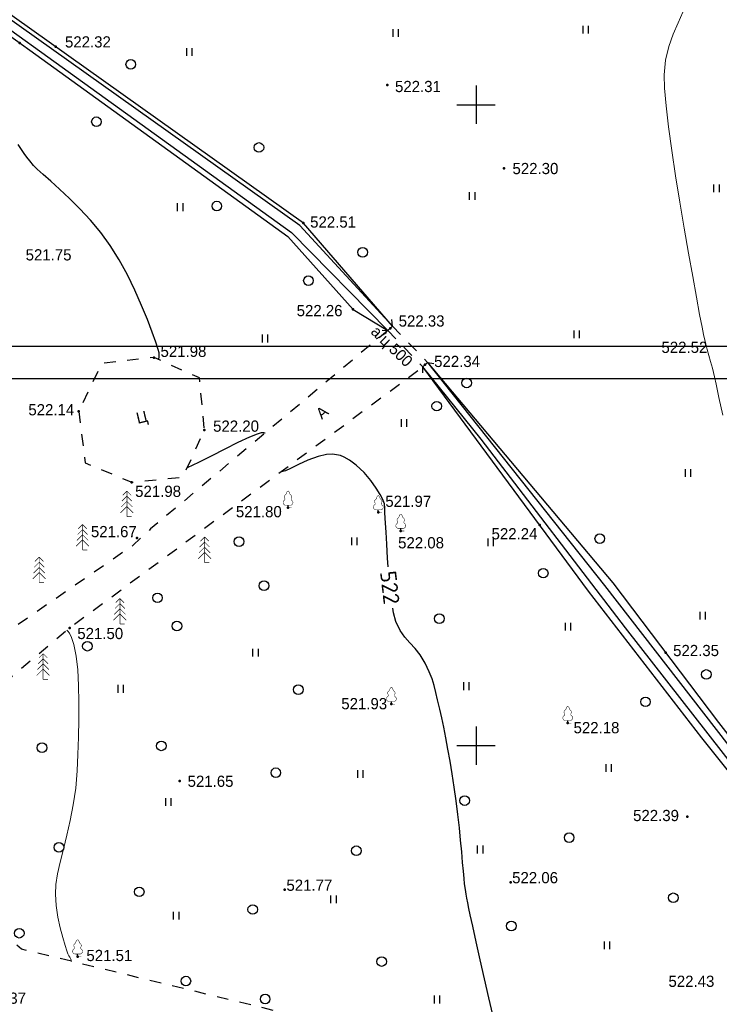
# Model space of a CAD drawing. Header units: millimetres. Extents: x -1128748 to 3035412, y -2195448 to -435774.
# Tile 72 of 160: x 491382 to 545966, y -1458891 to -1382078. Entities that reach past the tile are written whole.
import ezdxf

# ---------------------------------------------------------------- set-up
doc = ezdxf.new("R2010")
doc.units = ezdxf.units.MM
doc.linetypes.add('Д_ТРОТ_ТРУБА', pattern=[3, 1.5, -1.5])
doc.linetypes.add('ДОРОГИ_СТРОЯЩ', pattern=[9, 8, -1])
for name, color, linetype in [('(001) Сетка', 92, 'Continuous'), ('(004) Точки рельефа', 7, 'Continuous'), ('(017) Канализация', 22, 'KANALIS_K_1'), ('(022) Возд. Линии', 7, 'Continuous'), ('(025) Дорога', 7, 'Continuous'), ('(027) Гидрография', 7, 'Continuous'), ('(028) Гидротехн.', 7, 'Continuous'), ('(031) Горизонтали', 42, 'Continuous'), ('(036) Растительность', 7, 'Continuous'), ('(038) Деревья', 7, 'Continuous'), ('C-TOPO-MAJR', 9, 'Continuous')]:
    doc.layers.add(name, color=color, linetype=linetype)
doc.layers.add('(032) Горизонтали утолщенные', color=32, linetype='Continuous', lineweight=30)
doc.styles.add('BM-431', font='txt')
doc.styles.add('D-431', font='txt')
doc.styles.get("Standard").update_dxf_attribs({"font": 'arial.ttf'})
doc.styles.add('СПДС', font='isocpeur.ttf')
doc.linetypes.add('KANALIS_K_1', pattern='A,1,[">",Standard,S=1.8,R=0,X=-0.9,Y=-0.9],3,-1,["К",Standard,S=1.8,R=0,X=-0.9,Y=-0.9],-1,10', length=16)
doc.linetypes.add('ОТКОСЫ_НЕУКР', pattern='A,0.5,["|",Standard,S=1.2,R=0,X=0,Y=-1.2],1,["|",Standard,S=0.5,R=0,X=0,Y=-0.5],0.5', length=2)
doc.linetypes.add('ОТКОСЫ_НЕУКР1', pattern='A,0.5,["|",Standard,S=-1.2,R=0,X=0,Y=1.2],1,["|",Standard,S=-0.5,R=0,X=0,Y=0.5],0.5', length=2)

# ---------------------------------------------------------------- blocks, each defined once
blk = doc.blocks.new('d')
at = {"layer": '(038) Деревья'}
blk.add_ellipse((0, 0), major_axis=(0.265, 0.265), ratio=1, start_param=5.497787, end_param=11.780972, dxfattribs=at)
blk = doc.blocks.new('ell')
at = {"const_width": 0.05}
for points in [[(0, 1.6), (-0.386, 1.214)], [(0, 2), (-0.329, 1.671)], [(0, 0), (0, 2)], [(0, 2), (0.329, 1.671)], [(0, 1.6), (0.386, 1.214)], [(0, 0.8), (-0.5, 0.3)], [(0, 1.2), (-0.443, 0.757)], [(0, 1.2), (0.443, 0.757)], [(0, 0.8), (0.5, 0.3)], [(0, 0), (0.375, 0)]]:
    blk.add_lwpolyline(points, dxfattribs=at)
blk = doc.blocks.new('I04010')
for p, q in [((-0.412273, 0.007146), (-0.412273, 1.207146)), ((0.387727, 1.207146), (0.387727, 0.007146))]:
    blk.add_line(p, q)
blk = doc.blocks.new('Setka')
at = {"layer": '(001) Сетка'}
for p, q in [((0, 1.5), (0, -1.5)), ((-1.5, 0), (1.5, 0))]:
    blk.add_line(p, q, dxfattribs=at)
blk = doc.blocks.new('karagach')
at = {"const_width": 0.05}
for points in [[(-0.42, 0.75, 0.383603), (-0.34, 1, 0.352912)], [(-0.28, 1.35, 0.430853), (-0.34, 1, 0.548276)], [(-0.28, 1.35, 0.181567), (-0.16, 1.55, 0.303004)], [(0, 1.75, 0.246034), (-0.16, 1.55, 0.489079)], [(0, 1.75, -0.246034), (0.16, 1.55, -0.489079)], [(0.28, 1.35, -0.181567), (0.16, 1.55, -0.303004)], [(0.28, 1.35, -0.430853), (0.34, 1, -0.548276)], [(0.42, 0.75, -0.383603), (0.34, 1, -0.352912)], [(-0.42, 0.75, 0.626949), (-0.29, 0.27, 0.702465)], [(0.42, 0.75, -0.626949), (0.29, 0.27, -0.702465)]]:
    blk.add_lwpolyline(points, format="xyb", dxfattribs=at)
for points in [[(0, 0.27), (-0.29, 0.27)], [(0, 0), (0, 0.27)], [(0, 0.27), (0.29, 0.27)], [(0, 0), (0.38, 0)]]:
    blk.add_lwpolyline(points, dxfattribs=at)
blk.add_lwpolyline([(0, 0), (0, 0.27)])
blk = doc.blocks.new('karagach-flat-19-flat-1')
at = {"layer": '(038) Деревья', "const_width": 0.0375}
for points in [[(-0.315, 0.559, 0.383603), (-0.255, 0.753, 0.352912)], [(-0.208, 1.009, 0.430853), (-0.255, 0.753, 0.548276)], [(-0.208, 1.009, 0.181567), (-0.117, 1.159, 0.303004)], [(0, 1.312, 0.246034), (-0.117, 1.159, 0.489079)], [(0, 1.312, -0.246034), (0.117, 1.159, -0.489079)], [(0.208, 1.009, -0.181567), (0.117, 1.159, -0.303004)], [(0.208, 1.009, -0.430853), (0.255, 0.753, -0.548276)], [(0.315, 0.559, -0.383603), (0.255, 0.753, -0.352912)], [(-0.315, 0.559, 0.626949), (-0.218, 0.206, 0.702465)], [(0.315, 0.559, -0.626949), (0.218, 0.206, -0.702465)]]:
    blk.add_lwpolyline(points, format="xyb", dxfattribs=at)
for points in [[(0, 0.206), (-0.218, 0.206)], [(0, 0), (0, 0.206)], [(0, 0.206), (0.218, 0.206)], [(0, 0), (0.281, 0)]]:
    blk.add_lwpolyline(points, dxfattribs=at)
at = {"layer": '(038) Деревья'}
blk.add_lwpolyline([(0, 0), (0, 0.206)], dxfattribs=at)
blk = doc.blocks.new('karagach-flat-9-flat-1-flat-1')
at = {"layer": '(038) Деревья', "const_width": 0.0375}
for points in [[(-0.315, 0.559, 0.383603), (-0.255, 0.753, 0.352912)], [(-0.208, 1.009, 0.430853), (-0.255, 0.753, 0.548276)], [(-0.208, 1.009, 0.181567), (-0.117, 1.159, 0.303004)], [(0, 1.312, 0.246034), (-0.117, 1.159, 0.489079)], [(0, 1.312, -0.246034), (0.117, 1.159, -0.489079)], [(0.208, 1.009, -0.181567), (0.117, 1.159, -0.303004)], [(0.208, 1.009, -0.430853), (0.255, 0.753, -0.548276)], [(0.315, 0.559, -0.383603), (0.255, 0.753, -0.352912)], [(-0.315, 0.559, 0.626949), (-0.218, 0.206, 0.702465)], [(0.315, 0.559, -0.626949), (0.218, 0.206, -0.702465)]]:
    blk.add_lwpolyline(points, format="xyb", dxfattribs=at)
for points in [[(0, 0.206), (-0.218, 0.206)], [(0, 0), (0, 0.206)], [(0, 0.206), (0.218, 0.206)], [(0, 0), (0.281, 0)]]:
    blk.add_lwpolyline(points, dxfattribs=at)
at = {"layer": '(038) Деревья'}
blk.add_lwpolyline([(0, 0), (0, 0.206)], dxfattribs=at)
blk = doc.blocks.new('ell-flat-21-flat-1')
at = {"layer": '(038) Деревья', "const_width": 0.05}
for points in [[(0, 1.6), (-0.386, 1.214)], [(0, 2), (-0.329, 1.671)], [(0, 0), (0, 2)], [(0, 2), (0.329, 1.671)], [(0, 1.6), (0.386, 1.214)], [(0, 0.8), (-0.5, 0.3)], [(0, 1.2), (-0.443, 0.757)], [(0, 1.2), (0.443, 0.757)], [(0, 0.8), (0.5, 0.3)], [(0, 0), (0.375, 0)]]:
    blk.add_lwpolyline(points, dxfattribs=at)
blk = doc.blocks.new('ell-flat-20-flat-1')
at = {"layer": '(038) Деревья', "const_width": 0.05}
for points in [[(0, 1.6), (-0.386, 1.214)], [(0, 2), (-0.329, 1.671)], [(0, 0), (0, 2)], [(0, 2), (0.329, 1.671)], [(0, 1.6), (0.386, 1.214)], [(0, 0.8), (-0.5, 0.3)], [(0, 1.2), (-0.443, 0.757)], [(0, 1.2), (0.443, 0.757)], [(0, 0.8), (0.5, 0.3)], [(0, 0), (0.375, 0)]]:
    blk.add_lwpolyline(points, dxfattribs=at)
blk = doc.blocks.new('ell-flat-19-flat-1')
at = {"layer": '(038) Деревья', "const_width": 0.05}
for points in [[(0, 1.6), (-0.386, 1.214)], [(0, 2), (-0.329, 1.671)], [(0, 0), (0, 2)], [(0, 2), (0.329, 1.671)], [(0, 1.6), (0.386, 1.214)], [(0, 0.8), (-0.5, 0.3)], [(0, 1.2), (-0.443, 0.757)], [(0, 1.2), (0.443, 0.757)], [(0, 0.8), (0.5, 0.3)], [(0, 0), (0.375, 0)]]:
    blk.add_lwpolyline(points, dxfattribs=at)
blk = doc.blocks.new('karagach-flat-8-flat-1')
at = {"layer": '(038) Деревья', "const_width": 0.0375}
for points in [[(-0.315, 0.559, 0.383603), (-0.255, 0.753, 0.352912)], [(-0.208, 1.009, 0.430853), (-0.255, 0.753, 0.548276)], [(-0.208, 1.009, 0.181567), (-0.117, 1.159, 0.303004)], [(0, 1.312, 0.246034), (-0.117, 1.159, 0.489079)], [(0, 1.312, -0.246034), (0.117, 1.159, -0.489079)], [(0.208, 1.009, -0.181567), (0.117, 1.159, -0.303004)], [(0.208, 1.009, -0.430853), (0.255, 0.753, -0.548276)], [(0.315, 0.559, -0.383603), (0.255, 0.753, -0.352912)], [(-0.315, 0.559, 0.626949), (-0.218, 0.206, 0.702465)], [(0.315, 0.559, -0.626949), (0.218, 0.206, -0.702465)]]:
    blk.add_lwpolyline(points, format="xyb", dxfattribs=at)
for points in [[(0, 0.206), (-0.218, 0.206)], [(0, 0), (0, 0.206)], [(0, 0.206), (0.218, 0.206)], [(0, 0), (0.281, 0)]]:
    blk.add_lwpolyline(points, dxfattribs=at)
at = {"layer": '(038) Деревья'}
blk.add_lwpolyline([(0, 0), (0, 0.206)], dxfattribs=at)
blk = doc.blocks.new('karagach-flat-7-flat-1')
at = {"layer": '(038) Деревья', "const_width": 0.0375}
for points in [[(-0.315, 0.559, 0.383603), (-0.255, 0.753, 0.352912)], [(-0.208, 1.009, 0.430853), (-0.255, 0.753, 0.548276)], [(-0.208, 1.009, 0.181567), (-0.117, 1.159, 0.303004)], [(0, 1.312, 0.246034), (-0.117, 1.159, 0.489079)], [(0, 1.312, -0.246034), (0.117, 1.159, -0.489079)], [(0.208, 1.009, -0.181567), (0.117, 1.159, -0.303004)], [(0.208, 1.009, -0.430853), (0.255, 0.753, -0.548276)], [(0.315, 0.559, -0.383603), (0.255, 0.753, -0.352912)], [(-0.315, 0.559, 0.626949), (-0.218, 0.206, 0.702465)], [(0.315, 0.559, -0.626949), (0.218, 0.206, -0.702465)]]:
    blk.add_lwpolyline(points, format="xyb", dxfattribs=at)
for points in [[(0, 0.206), (-0.218, 0.206)], [(0, 0), (0, 0.206)], [(0, 0.206), (0.218, 0.206)], [(0, 0), (0.281, 0)]]:
    blk.add_lwpolyline(points, dxfattribs=at)
at = {"layer": '(038) Деревья'}
blk.add_lwpolyline([(0, 0), (0, 0.206)], dxfattribs=at)
blk = doc.blocks.new('karagach-flat-6-flat-1')
at = {"layer": '(038) Деревья', "const_width": 0.0375}
for points in [[(-0.315, 0.559, 0.383603), (-0.255, 0.753, 0.352912)], [(-0.208, 1.009, 0.430853), (-0.255, 0.753, 0.548276)], [(-0.208, 1.009, 0.181567), (-0.117, 1.159, 0.303004)], [(0, 1.312, 0.246034), (-0.117, 1.159, 0.489079)], [(0, 1.312, -0.246034), (0.117, 1.159, -0.489079)], [(0.208, 1.009, -0.181567), (0.117, 1.159, -0.303004)], [(0.208, 1.009, -0.430853), (0.255, 0.753, -0.548276)], [(0.315, 0.559, -0.383603), (0.255, 0.753, -0.352912)], [(-0.315, 0.559, 0.626949), (-0.218, 0.206, 0.702465)], [(0.315, 0.559, -0.626949), (0.218, 0.206, -0.702465)]]:
    blk.add_lwpolyline(points, format="xyb", dxfattribs=at)
for points in [[(0, 0.206), (-0.218, 0.206)], [(0, 0), (0, 0.206)], [(0, 0.206), (0.218, 0.206)], [(0, 0), (0.281, 0)]]:
    blk.add_lwpolyline(points, dxfattribs=at)
at = {"layer": '(038) Деревья'}
blk.add_lwpolyline([(0, 0), (0, 0.206)], dxfattribs=at)
blk = doc.blocks.new('A$C05d28b1e')
at = {"layer": '(004) Точки рельефа', "color": 7, "linetype": 'ByBlock', "lineweight": -2}
for p in [(-1261, 142659), (1548, 142352), (27408, 139381), (36516, 132857), (20868, 128604), (24742, 121859), (27639, 120395), (9214, 118111), (30365, 117553), (3336, 113910), (13146, 112453), (7482, 108383), (19669, 106385), (26709, 106027), (28463, 104582), (39289, 105052), (7886, 104032), (2620, 97018), (49134, 95097), (27732, 91074), (41491, 89588), (11225, 85074), (50833, 82282), (37029, 77177), (19418, 76587), (3249, 71377)]:
    blk.add_point(p, dxfattribs=at)
at = {"layer": '(025) Дорога', "linetype": 'Д_ТРОТ_ТРУБА', "ltscale": 600, "flags": 128}
for points in [[(3336, 113910), (3854, 109888), (7482, 108383), (11477, 108791), (13146, 112453), (12756, 116514), (9214, 118111), (5112, 117638), (3336, 113910)], [(96975, 76152), (91663, 70018), (77743, 60511), (77407, 60141), (71543, 56980), (67628, 56398), (63649, 57538), (35933, 62943), (-1136, 71955), (-2270, 72968), (-11178, 84489), (-11295, 84899), (-11231, 85387), (2620, 97018), (30185, 117380)]]:
    blk.add_lwpolyline(points, dxfattribs=at)
at = {"layer": '(027) Гидрография', "color": 3, "ltscale": 600}
for points in [[(-33072, 174860), (-20984, 157389), (19936, 127856), (27459, 120222)], [(27819, 120568), (20596, 128411), (-20516, 157669), (-32739, 175082)], [(30545, 117726), (44356, 100325), (54063, 87824), (62828, 76792), (72012, 68319), (72714, 68122), (73131, 68177), (87601, 79281)], [(77407, 60141), (75517, 67269), (75191, 67595), (74497, 67553), (71085, 67532), (62130, 76350), (46008, 97015), (34748, 111736), (30185, 117380)]]:
    blk.add_lwpolyline(points, dxfattribs=at)
at = {"layer": '(028) Гидротехн.', "linetype": 'Д_ТРОТ_ТРУБА', "ltscale": 600}
for points in [[(27003, 120252), (27459, 120222), (27819, 120568), (27770, 121073)], [(27459, 120222), (30185, 117380)], [(27819, 120568), (30545, 117726)], [(30195, 116923), (30185, 117380), (30545, 117726), (31048, 117656)]]:
    blk.add_lwpolyline(points, dxfattribs=at)
at = {"layer": '(031) Горизонтали', "color": 42, "linetype": 'Continuous', "lineweight": 0, "ltscale": 600}
for points in [[(53583, 113616), (53289, 115003), (53069, 116029), (52941, 116616), (52783, 117270), (52639, 117798), (52501, 118263), (52366, 118729), (52228, 119258), (52081, 119914), (51968, 120486), (51781, 121473), (51533, 122806), (51239, 124418), (50915, 126240), (50575, 128203), (50235, 130239), (49908, 132280), (49610, 134257), (49356, 136102), (49160, 137746), (49038, 139121), (49004, 140158), (49117, 141318), (49376, 142368), (49725, 143328), (50108, 144220), (50467, 145065)], [(2776, 71004), (2720, 71168), (2640, 71323), (2568, 71443), (2498, 71601), (2422, 71813), (2278, 72249), (2092, 72864), (1895, 73615), (1714, 74459), (1579, 75352), (1518, 76252), (1560, 76991), (1695, 77824), (1897, 78746), (2144, 79752), (2411, 80836), (2676, 81994), (2915, 83221), (3103, 84511), (3218, 85859), (3278, 87142), (3327, 88490), (3356, 89863), (3359, 91221), (3329, 92524), (3258, 93733), (3138, 94809), (2964, 95710), (2779, 96280), (2612, 96606), (2486, 96770), (2418, 96835), (2410, 96841)]]:
    blk.add_lwpolyline(points, dxfattribs=at)
at = {"layer": '(032) Горизонтали утолщенные', "color": 32, "linetype": 'Continuous', "lineweight": 30, "ltscale": 600}
for points in [[(9589, 117942), (9589, 117944), (9627, 118180), (9609, 118467), (9533, 118742), (9349, 119303), (9068, 120096), (8696, 121070), (8244, 122173), (7720, 123354), (7132, 124560), (6490, 125740), (5802, 126842), (5056, 127860), (4256, 128817), (3433, 129704), (2620, 130513), (1849, 131235), (1151, 131863), (558, 132387), (102, 132799), (-186, 133091), (-482, 133454), (-708, 133750), (-905, 134028), (-1116, 134336), (-1382, 134723)], [(17880, 112212), (17870, 112216), (17792, 112238), (17735, 112245), (17579, 112228), (17251, 112133), (16666, 111898), (15759, 111475), (14734, 110964), (13676, 110426), (12671, 109922), (11808, 109517)]]:
    blk.add_lwpolyline(points, dxfattribs=at)
at = {"linetype": 'ОТКОСЫ_НЕУКР1', "ltscale": 600}
for points in [[(27819, 120568), (20868, 128604), (-20197, 157827), (-32113, 175279)], [(-33445, 174611), (-21276, 157105), (19660, 127559), (24742, 121859), (27459, 120222)]]:
    blk.add_lwpolyline(points, dxfattribs=at)
at = {"linetype": 'ОТКОСЫ_НЕУКР', "ltscale": 600}
for points in [[(30545, 117726), (45018, 100546), (53249, 89648), (63078, 76972), (72426, 68683), (72934, 68458), (76942, 71664), (87202, 79822)], [(77407, 60141), (74930, 66941), (73521, 66974), (70766, 66898), (61921, 75981), (51963, 88436), (43116, 99871), (30183, 117379)]]:
    blk.add_lwpolyline(points, dxfattribs=at)
at = {"layer": '(001) Сетка', "xscale": 1000, "yscale": 1000, "zscale": 1000}
for p in [(34335, 137831), (34335, 87831)]:
    blk.add_blockref('Setka', p, dxfattribs=at)
at = {"layer": '(022) Возд. Линии', "xscale": 1000, "yscale": 1000, "zscale": 1000}
for name, p in [('ell-flat-19-flat-1', (7094, 105692)), ('karagach-flat-7-flat-1', (19669, 106385)), ('karagach-flat-8-flat-1', (26709, 106027)), ('karagach-flat-6-flat-1', (28463, 104582)), ('ell-flat-20-flat-1', (3636, 103086)), ('ell-flat-21-flat-1', (253, 100536)), ('karagach-flat-9-flat-1-flat-1', (27732, 91074)), ('karagach-flat-19-flat-1', (41491, 89588))]:
    blk.add_blockref(name, p, dxfattribs=at)
at = {"layer": '(036) Растительность', "linetype": 'Continuous', "xscale": 500, "yscale": 500, "zscale": 500}
for p in [(28069, 143119), (42889, 143381), (11977, 141647), (53100, 130997), (34038, 130404), (11261, 129536), (17878, 119290), (42202, 119618), (28722, 112697), (50884, 108802), (24852, 103475), (35485, 103392), (52019, 97668), (41524, 96802), (17132, 94779), (6614, 91961), (33578, 92168), (44693, 85791), (25311, 85316), (10333, 83138), (34669, 79427), (23224, 75537), (10949, 74264), (44559, 71959), (31299, 67725)]:
    blk.add_blockref('I04010', p, dxfattribs=at)
at = {"layer": '(038) Деревья', "linetype": 'Continuous'}
for name, p, xscale, yscale, zscale in [('d', (7401, 140982), 1000, 1000, 1000), ('d', (4722, 136504), 1000, 1000, 1000), ('d', (17397, 134497), 1000, 1000, 1000), ('d', (14112, 129924), 1000, 1000, 1000), ('d', (25488, 126318), 1000, 1000, 1000), ('d', (21260, 124110), 1000, 1000, 1000), ('d', (33602, 116128), 1000, 1000, 1000), ('d', (31272, 114315), 1000, 1000, 1000), ('ell', (13160, 102113), 1000, 1000, 1000), ('d', (15844, 103747), 1000, 1000, 1000), ('d', (43990, 103981), 1000, 1000, 1000), ('d', (39578, 101289), 1000, 1000, 1000), ('d', (17794, 100311), 1000, 1000, 1000), ('ell', (6551, 97314), 1000, 1000, 1000), ('d', (9486, 99361), 1000, 1000, 1000), ('d', (31471, 97738), 1000, 1000, 1000), ('d', (11001, 97165), 1000, 1000, 1000), ('d', (4017, 95588), 1000, 1000, 1000), ('ell', (562, 93008), 1000, 1000, 1000), ('d', (52300, 93385), 1000, 1000, 1000), ('d', (20473, 92203), 1000, 1000, 1000), ('d', (47558, 91249), 1000, 1000, 1000), ('d', (476, 87670), 1000, 1000, 1000), ('d', (9779, 87813), 1000, 1000, 1000), ('d', (18718, 85718), 1000, 1000, 1000), ('d', (33453, 83546), 1000, 1000, 1000), ('d', (41605, 80655), 1000, 1000, 1000), ('d', (1794, 79898), 1000, 1000, 1000), ('d', (25002, 79633), 1000, 1000, 1000), ('d', (8058, 76429), 1000, 1000, 1000), ('d', (49730, 75963), 1000, 1000, 1000), ('d', (16915, 75048), 1000, 1000, 1000), ('d', (37087, 73764), 1000, 1000, 1000), ('d', (-1300, 73198), 1000, 1000, 1000), ('karagach', (3249, 71377), 750, 750, 750), ('d', (26973, 70987), 1000, 1000, 1000), ('d', (11701, 69465), 1000, 1000, 1000), ('d', (17884, 68065), 1000, 1000, 1000)]:
    blk.add_blockref(name, p, dxfattribs=dict(at, xscale=xscale, yscale=yscale, zscale=zscale))
at = {"layer": '(004) Точки рельефа', "linetype": 'ByBlock', "char_height": 875, "attachment_point": 4, "style": 'D-431'}
for s, insert in [('522.32', (2266, 142727)), ('522.31', (28015, 139249)), ('522.30', (37181, 132847)), ('522.51', (21394, 128677)), ('521.75', (-803, 126115)), ('522.26', (20342, 121766)), ('522.33', (28300, 120955)), ('521.98', (9721, 118589)), ('522.52', (48803, 118901)), ('522.34', (31069, 117800)), ('522.14', (-591, 114030)), ('522.20', (13824, 112753)), ('521.98', (7741, 107668)), ('521.97', (27259, 106890)), ('521.80', (15601, 106079)), ('521.67', (4289, 104524)), ('522.24', (35547, 104355)), ('522.08', (28258, 103652)), ('521.50', (3228, 96577)), ('522.35', (49714, 95247)), ('521.93', (23823, 91101)), ('522.18', (41946, 89229)), ('521.65', (11834, 85047)), ('522.39', (46591, 82376)), ('522.06', (37154, 77527)), ('521.77', (19543, 76937)), ('521.51', (3938, 71457)), ('522.43', (49351, 69444)), ('521.37', (-4355, 68125))]:
    blk.add_mtext(s, dxfattribs=dict(at, insert=insert))
at = {"layer": '(017) Канализация', "color": 0, "linetype": 'Continuous', "style": 'BM-431'}
blk.add_text('а/ц 500', height=875, rotation=315.65749, dxfattribs=at).set_placement((26062, 120051))
at = {"layer": '(025) Дорога', "linetype": 'ДОРОГИ_СТРОЯЩ', "style": 'BM-431'}
for s, rotation, p in [('Ц', 13.26027, (7943, 112932)), ('A', 40.20562, (22309, 113238))]:
    blk.add_text(s, height=875, rotation=rotation, dxfattribs=at).set_placement(p)
at = {"layer": 'C-TOPO-MAJR', "color": 32, "linetype": 'Continuous', "lineweight": 30, "insert": (27616, 100162), "char_height": 1250, "width": 2398.75, "attachment_point": 5, "rotation": 276.77659, "style": 'СПДС', "bg_fill": 3, "box_fill_scale": 1.254, "bg_fill_color": 256, "bg_fill_true_color": 13158600, "bg_fill_transparency": 0}
blk.add_mtext('522', dxfattribs=at)
at = {"layer": '(025) Дорога', "linetype": 'Д_ТРОТ_ТРУБА', "ltscale": 600, "flags": 128}
blk.add_lwpolyline([(27459, 120222), (8937, 104733), (7549, 103433), (-2273, 96670), (-15702, 86137), (-17767, 85381), (-18644, 85674), (-40043, 104576), (-45955, 113584), (-51231, 109005), (-44895, 102103), (-42025, 99008), (-25117, 82841), (-25117, 81951), (-25407, 81084), (-32229, 76172), (-32639, 76060), (-33388, 76495), (-37188, 78427), (-42918, 74170), (-43534, 73566), (-56171, 68379), (-72915, 59805), (-96929, 47597), (-121278, 30068), (-138829, 14906), (-139804, 14024), (-138021, 12053), (-129914, 19516), (-105640, 36924), (-88825, 45949), (-78921, 50853), (-56719, 62542), (-42094, 71045), (-39916, 71829), (-37271, 72176), (-35503, 71928), (-34406, 71614), (-29497, 64248), (-29370, 62878), (-30300, 61153), (-32643, 58416), (-31513, 56567), (-31513, 56567), (-31513, 56567)], dxfattribs=at)
at = {"layer": '(032) Горизонтали утолщенные', "color": 32, "linetype": 'Continuous', "lineweight": 30, "ltscale": 600}
for points in [[(27479, 101774), (27430, 102468), (27365, 103549), (27315, 104481), (27276, 105185), (27246, 105584), (27221, 106019), (27221, 106369), (27183, 106700), (27043, 107080), (26855, 107425), (26541, 107928), (26117, 108523), (25597, 109143), (24996, 109723), (24466, 110114), (24045, 110341), (23755, 110454), (23608, 110497), (23458, 110530), (23149, 110563), (22672, 110539), (22022, 110400), (21224, 110111), (20487, 109769), (19858, 109455), (19466, 109277), (19253, 109214), (19155, 109215), (19141, 109222)], [(35649, 66819), (35342, 68168), (35007, 69640), (34668, 71130), (34351, 72531), (34079, 73737), (33878, 74640), (33771, 75135), (33684, 75578), (33618, 75931), (33563, 76254), (33508, 76609), (33446, 77057), (33400, 77464), (33349, 78028), (33290, 78728), (33219, 79542), (33136, 80451), (33037, 81432), (32919, 82465), (32780, 83529), (32626, 84590), (32468, 85622), (32307, 86615), (32144, 87561), (31981, 88448), (31820, 89268), (31662, 90011), (31509, 90666), (31337, 91393), (31199, 91990), (31065, 92517), (30902, 93032), (30680, 93594), (30368, 94263), (29985, 94907), (29581, 95408), (29173, 95842), (28776, 96285), (28406, 96815), (28080, 97506), (27897, 98182), (27833, 98561)]]:
    blk.add_lwpolyline(points, dxfattribs=at)
blk = doc.blocks.new('A11111111111')
blk.add_lwpolyline([(-186450, -2503181), (654550, -2503181), (654550, -1909181), (-186450, -1909181)], close=True)
blk.add_lwpolyline([(649550, -2498181), (-166450, -2498181), (-166450, -1914181), (649550, -1914181), (649550, -2498181)])

msp = doc.modelspace()

# ---------------------------------------------------------------- block references
at = {"xscale": 0.5, "yscale": 0.5, "zscale": 0.5}
msp.add_blockref('A11111111111', (371649.412, -452985.195), dxfattribs=at)

# ---------------------------------------------------------------- next in the draw order: block references
at = {"color": 5, "lineweight": 50}
msp.add_blockref('A$C05d28b1e', (492649.328, -1526543.495), dxfattribs=at)

doc.saveas('drawing.dxf')
